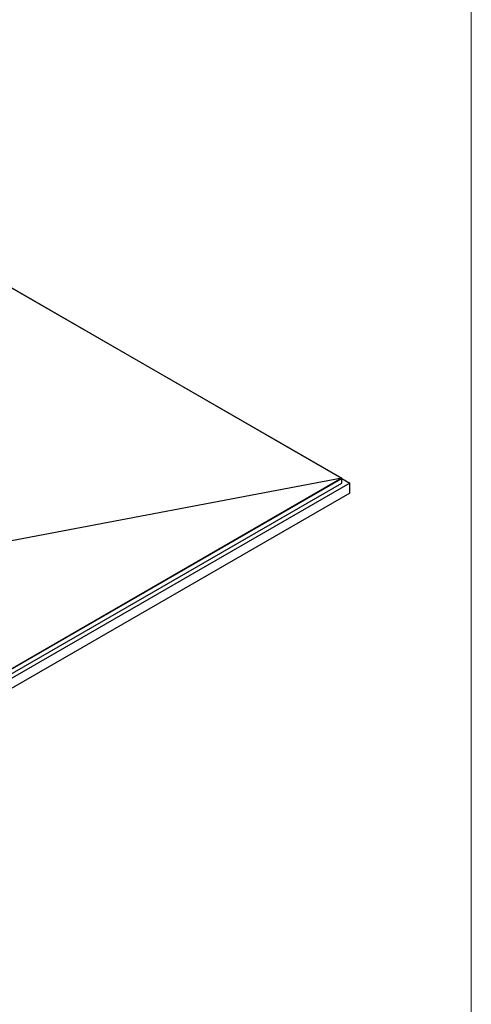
# Model space of a CAD drawing. Header units: millimetres. Extents: x -13716 to 13716, y -300 to 4365.
# Tile 19 of 30: x 2560 to 3060, y 942 to 2032. Entities that reach past the tile are written whole.
import ezdxf

# ---------------------------------------------------------------- set-up
doc = ezdxf.new("R2010")
doc.units = ezdxf.units.MM
doc.header["$LTSCALE"] = 15
doc.layers.add('_Sichtbarkanten', color=7, linetype='Continuous', lineweight=25)
doc.layers.add('Rahmen (ISO)', color=7, linetype='Continuous', lineweight=70)

# ---------------------------------------------------------------- blocks, each defined once
blk = doc.blocks.new('Ränder wedi_Zeichnungsrahmen')
at = {"layer": 'Rahmen (ISO)', "color": 208, "lineweight": 18, "true_color": 0x400040}
blk.add_line((204, 6), (204, 291), dxfattribs=at)

msp = doc.modelspace()

# ---------------------------------------------------------------- linework, layer by layer
at = {"layer": '_Sichtbarkanten'}
for p, q in [((2916.58, 1524.57), (2548.39, 1737.15)), ((2548.39, 1737.14), (2916.57, 1524.58)), ((2916.57, 1524.58), (2278.98, 1156.46)), ((2278.98, 1156.46), (2916.58, 1524.57)), ((2278.98, 1151.27), (2916.58, 1519.39)), ((2925.56, 1519.39), (2278.98, 1146.09)), ((2916.57, 1524.58), (2467.77, 1439.66)), ((2916.58, 1519.39), (2916.58, 1524.57)), ((2916.58, 1524.57), (2925.56, 1519.39)), ((2925.56, 1508.24), (2925.56, 1519.39)), ((2925.56, 1508.24), (2278.98, 1134.94))]:
    msp.add_line(p, q, dxfattribs=at)

# ---------------------------------------------------------------- block references
at = {"xscale": 15, "yscale": 15, "zscale": 15}
msp.add_blockref('Ränder wedi_Zeichnungsrahmen', (0, 0), dxfattribs=at)

doc.saveas('drawing.dxf')
